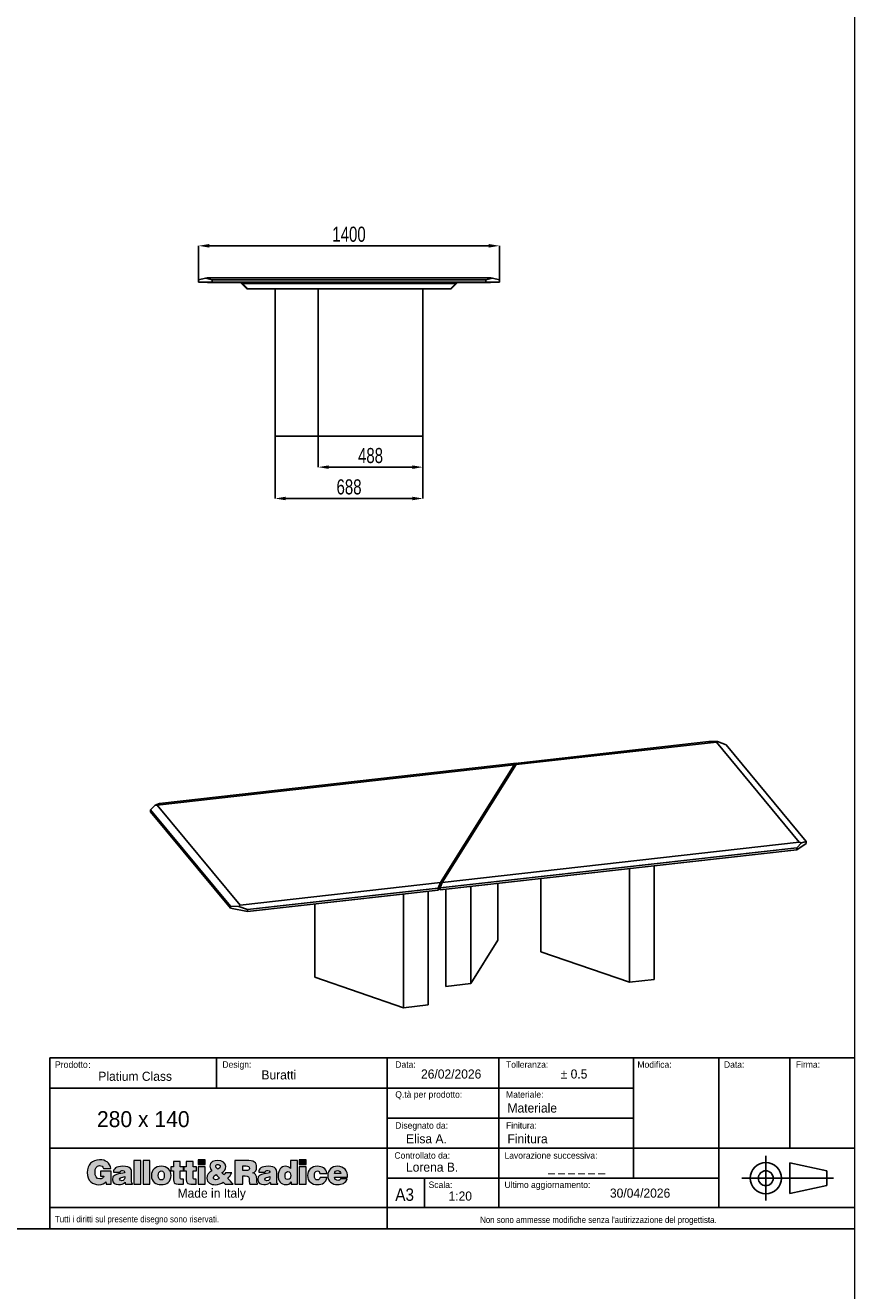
# Model space of a CAD drawing. Header units: millimetres. Extents: x 100 to 18140, y -17694 to 5840.
# Tile 17 of 19: x 12641 to 16500, y -5927 to -44. Entities that reach past the tile are written whole.
import ezdxf

# ---------------------------------------------------------------- set-up
doc = ezdxf.new("R2010")
doc.units = ezdxf.units.MM
doc.header["$LTSCALE"] = 20
doc.header["$PDSIZE"] = -1
doc.linetypes.add('PHANTOM', pattern=[12.7, 6.35, -1.27, 1.27, -1.27, 1.27, -1.27])
doc.layers.add('ANNOTAZIONI', color=8, linetype='Continuous')
doc.styles.add('SLDTEXTSTYLE1', font='GOTHIC.TTF', dxfattribs={"width": 0.913})
doc.styles.add('SLDTEXTSTYLE2', font='arial.ttf', dxfattribs={"width": 0.948})
doc.styles.add('SLDTEXTSTYLE3', font='arial.ttf', dxfattribs={"width": 0.948})
doc.styles.add('SLDTEXTSTYLE4', font='ARIALN.TTF', dxfattribs={"width": 0.87})
doc.dimstyles.new('SLDDIMSTYLE0', dxfattribs={"dimtxt": 70, "dimasz": 50, "dimexe": 0, "dimexo": 0.0625, "dimgap": 17.5, "dimtad": 1, "dimdec": 1, "dimrnd": 1e-09, "dimzin": 12, "dimdsep": 46, "dimtxsty": 'SLDTEXTSTYLE4', "dimsah": 1, "dimcen": 0.09, "dimadec": 0, "dimazin": 3, "dimtfac": 1, "dimtdec": 1, "dimtofl": 0, "dimtmove": 0, "dimatfit": 3, "dimfxl": 1, "dimfrac": 2, "dimtolj": 1, "dimtzin": 12, "dimarcsym": 0})

# ---------------------------------------------------------------- blocks, each defined once
blk = doc.blocks.new('logo_punti di controllo')
at = {"layer": 'ANNOTAZIONI'}
h = blk.add_hatch(color=256, dxfattribs=at)
edge = h.paths.add_edge_path(flags=0)
edge.add_line((564, 61), (564, 214))
edge.add_line((564, 214), (440, 214))
edge.add_line((440, 214), (440, 154))
edge.add_line((440, 154), (480, 154))
edge.add_spline(control_points=[(480, 154), (476, 135), (452, 122), (434, 122), (388, 122), (376, 158), (376, 197), (376, 246), (393, 278), (429, 278), (452, 278), (468, 266), (475, 243)], knot_values=[31.661, 31.661, 31.661, 31.661, 32.661, 32.661, 32.661, 33.661, 33.661, 33.661, 34.661, 34.661, 34.661, 35.661, 35.661, 35.661, 35.661], weights=[1, 1, 1, 1, 1, 1, 1, 1, 1, 1, 1, 1, 1], degree=3, periodic=0)
edge.add_line((475, 243), (561, 243))
edge.add_spline(control_points=[(561, 243), (550, 311), (496, 345), (430, 345), (341, 345), (286, 285), (286, 197), (286, 100), (349, 55), (419, 55), (463, 55), (488, 71), (502, 88)], knot_values=[47.825, 47.825, 47.825, 47.825, 48.825, 48.825, 48.825, 49.825, 49.825, 49.825, 50.825, 50.825, 50.825, 51.825, 51.825, 51.825, 51.825], weights=[1, 1, 1, 1, 1, 1, 1, 1, 1, 1, 1, 1, 1], degree=3, periodic=0)
edge.add_line((502, 88), (506, 61))
edge.add_line((506, 61), (564, 61))
for points in [[(908, 62), (908, 338), (828, 338), (828, 62)], [(1015, 62), (1015, 338), (935, 338), (935, 62)], [(1577, 345), (1577, 289), (1657, 289), (1657, 345)], [(2752, 345), (2752, 289), (2832, 289), (2832, 345)], [(1657, 62), (1657, 263), (1577, 263), (1577, 62)], [(2832, 62), (2832, 263), (2752, 263), (2752, 62)]]:
    blk.add_hatch(color=256, dxfattribs=at).paths.add_polyline_path(points, flags=0)
h = blk.add_hatch(color=256, dxfattribs=at)
edge = h.paths.add_edge_path(flags=0)
edge.add_line((1405, 62), (1405, 119))
edge.add_spline(control_points=[(1405, 119), (1401, 119), (1396, 119), (1392, 119), (1370, 119), (1367, 126), (1367, 144), (1367, 168), (1367, 193), (1367, 217)], knot_values=[0, 0, 0, 0, 1.792, 1.792, 1.792, 2.792, 2.792, 2.792, 13.111, 13.111, 13.111, 13.111], weights=[1, 1, 1, 1, 1, 1, 1, 1, 1, 1], degree=3, periodic=0)
edge.add_line((1367, 217), (1406, 217))
edge.add_line((1406, 217), (1406, 263))
edge.add_line((1406, 263), (1367, 263))
edge.add_line((1367, 263), (1367, 325))
edge.add_line((1367, 325), (1289, 325))
edge.add_line((1289, 325), (1289, 263))
edge.add_line((1289, 263), (1259, 263))
edge.add_line((1259, 263), (1259, 217))
edge.add_line((1259, 217), (1288, 217))
edge.add_spline(control_points=[(1288, 217), (1288, 189), (1288, 161), (1288, 133), (1288, 64), (1300, 56), (1405, 62)], knot_values=[74.044, 74.044, 74.044, 74.044, 85.937, 85.937, 85.937, 86.937, 86.937, 86.937, 86.937], weights=[1, 1, 1, 1, 1, 1, 1], degree=3, periodic=0)
h = blk.add_hatch(color=256, dxfattribs=at)
edge = h.paths.add_edge_path(flags=0)
edge.add_line((1554, 62), (1554, 119))
edge.add_spline(control_points=[(1554, 119), (1550, 119), (1546, 119), (1542, 119), (1520, 119), (1517, 126), (1517, 144), (1517, 168), (1517, 193), (1517, 217)], knot_values=[0, 0, 0, 0, 1.792, 1.792, 1.792, 2.792, 2.792, 2.792, 13.111, 13.111, 13.111, 13.111], weights=[1, 1, 1, 1, 1, 1, 1, 1, 1, 1], degree=3, periodic=0)
edge.add_line((1517, 217), (1555, 217))
edge.add_line((1555, 217), (1555, 263))
edge.add_line((1555, 263), (1517, 263))
edge.add_line((1517, 263), (1517, 325))
edge.add_line((1517, 325), (1438, 325))
edge.add_line((1438, 325), (1438, 263))
edge.add_line((1438, 263), (1409, 263))
edge.add_line((1409, 263), (1409, 217))
edge.add_line((1409, 217), (1437, 217))
edge.add_spline(control_points=[(1437, 217), (1437, 189), (1437, 161), (1437, 133), (1437, 64), (1450, 56), (1554, 62)], knot_values=[74.041, 74.041, 74.041, 74.041, 85.934, 85.934, 85.934, 86.934, 86.934, 86.934, 86.934], weights=[1, 1, 1, 1, 1, 1, 1], degree=3, periodic=0)
h = blk.add_hatch(color=256, dxfattribs=at)
edge = h.paths.add_edge_path(flags=0)
edge.add_line((1866, 85), (1888, 62))
edge.add_line((1888, 62), (1984, 62))
edge.add_line((1984, 62), (1921, 127))
edge.add_spline(control_points=[(1921, 127), (1940, 147), (1954, 170), (1967, 194)], knot_values=[26.367462, 26.367462, 26.367462, 26.367462, 27.367462, 27.367462, 27.367462, 27.367462], weights=[1, 1, 1, 1], degree=3, periodic=0)
edge.add_line((1967, 194), (1894, 194))
edge.add_spline(control_points=[(1894, 194), (1890, 185), (1884, 177), (1876, 171)], knot_values=[37.686462, 37.686462, 37.686462, 37.686462, 38.686462, 38.686462, 38.686462, 38.686462], weights=[1, 1, 1, 1], degree=3, periodic=0)
edge.add_line((1876, 171), (1853, 195))
edge.add_spline(control_points=[(1853, 195), (1881, 211), (1897, 232), (1897, 265), (1897, 310), (1856, 338), (1805, 338), (1762, 338), (1712, 321), (1712, 269), (1712, 248), (1721, 232), (1735, 217)], knot_values=[43.525807, 43.525807, 43.525807, 43.525807, 44.525807, 44.525807, 44.525807, 45.525807, 45.525807, 45.525807, 46.525807, 46.525807, 46.525807, 47.525807, 47.525807, 47.525807, 47.525807], weights=[1, 1, 1, 1, 1, 1, 1, 1, 1, 1, 1, 1, 1], degree=3, periodic=0)
edge.add_spline(control_points=[(1735, 217), (1700, 200), (1677, 172), (1677, 131), (1677, 78), (1724, 55), (1775, 55), (1811, 55), (1848, 70), (1866, 85)], knot_values=[47.525807, 47.525807, 47.525807, 47.525807, 48.525807, 48.525807, 48.525807, 49.525807, 49.525807, 49.525807, 50.525807, 50.525807, 50.525807, 50.525807], weights=[1, 1, 1, 1, 1, 1, 1, 1, 1, 1], degree=3, periodic=0)
edge = h.paths.add_edge_path(flags=0)
edge.add_line((1784, 172), (1820, 134))
edge.add_spline(control_points=[(1820, 134), (1825, 129), (1823, 130), (1812, 123)], knot_values=[0, 0, 0, 0, 1, 1, 1, 1], weights=[1, 1, 1, 1], degree=3, periodic=0)
edge.add_spline(control_points=[(1812, 123), (1804, 119), (1790, 113), (1781, 113), (1765, 113), (1754, 122), (1754, 139), (1754, 154), (1769, 164), (1784, 172)], knot_values=[1, 1, 1, 1, 2, 2, 2, 3, 3, 3, 4, 4, 4, 4], weights=[1, 1, 1, 1, 1, 1, 1, 1, 1, 1], degree=3, periodic=0)
edge = h.paths.add_edge_path(flags=0)
edge.add_spline(control_points=[(1804, 237), (1791, 246), (1781, 256), (1781, 269), (1781, 285), (1794, 290), (1807, 290)], knot_values=[2, 2, 2, 2, 3, 3, 3, 4, 4, 4, 4], weights=[1, 1, 1, 1, 1, 1, 1], degree=3, periodic=0)
edge.add_spline(control_points=[(1807, 290), (1816, 290), (1827, 286), (1831, 278)], knot_values=[0, 0, 0, 0, 1, 1, 1, 1], weights=[1, 1, 1, 1], degree=3, periodic=0)
edge.add_spline(control_points=[(1831, 278), (1838, 255), (1822, 246), (1804, 237)], knot_values=[1, 1, 1, 1, 2, 2, 2, 2], weights=[1, 1, 1, 1], degree=3, periodic=0)
h = blk.add_hatch(color=256, dxfattribs=at)
edge = h.paths.add_edge_path(flags=0)
edge.add_line((2094, 158), (2122, 158))
edge.add_spline(control_points=[(2122, 158), (2164, 158), (2170, 146), (2170, 110), (2170, 86), (2172, 68), (2175, 62)], knot_values=[0, 0, 0, 0, 1, 1, 1, 2, 2, 2, 2], weights=[1, 1, 1, 1, 1, 1, 1], degree=3, periodic=0)
edge.add_line((2175, 62), (2266, 62))
edge.add_line((2266, 62), (2266, 70))
edge.add_spline(control_points=[(2266, 70), (2256, 70), (2257, 83), (2257, 119), (2257, 174), (2239, 181), (2210, 192)], knot_values=[16.174, 16.174, 16.174, 16.174, 17.174, 17.174, 17.174, 18.174, 18.174, 18.174, 18.174], weights=[1, 1, 1, 1, 1, 1, 1], degree=3, periodic=0)
edge.add_spline(control_points=[(2210, 192), (2242, 201), (2256, 228), (2256, 259), (2256, 313), (2226, 338), (2134, 338), (2091, 338), (2047, 338), (2004, 338)], knot_values=[18.174, 18.174, 18.174, 18.174, 19.174, 19.174, 19.174, 20.174, 20.174, 20.174, 38.639, 38.639, 38.639, 38.639], weights=[1, 1, 1, 1, 1, 1, 1, 1, 1, 1], degree=3, periodic=0)
edge.add_line((2004, 338), (2004, 62))
edge.add_line((2004, 62), (2094, 62))
edge.add_line((2094, 62), (2094, 158))
edge = h.paths.add_edge_path(flags=0)
edge.add_line((2094, 219), (2094, 274))
edge.add_spline(control_points=[(2094, 274), (2108, 274), (2122, 274), (2136, 274), (2157, 274), (2173, 264), (2173, 245), (2173, 226), (2158, 219), (2130, 219), (2118, 219), (2106, 219), (2094, 219)], knot_values=[0, 0, 0, 0, 5.974, 5.974, 5.974, 6.974, 6.974, 6.974, 7.974, 7.974, 7.974, 13.024, 13.024, 13.024, 13.024], weights=[1, 1, 1, 1, 1, 1, 1, 1, 1, 1, 1, 1, 1], degree=3, periodic=0)
h = blk.add_hatch(color=256, dxfattribs=at)
edge = h.paths.add_edge_path(flags=0)
edge.add_line((2659, 62), (2730, 62))
edge.add_line((2730, 62), (2730, 338))
edge.add_line((2730, 338), (2651, 338))
edge.add_line((2651, 338), (2651, 243))
edge.add_spline(control_points=[(2651, 243), (2634, 262), (2616, 269), (2591, 269), (2543, 269), (2506, 225), (2506, 159), (2506, 102), (2537, 56), (2597, 56), (2623, 56), (2640, 64), (2659, 89)], knot_values=[63.921, 63.921, 63.921, 63.921, 64.921, 64.921, 64.921, 65.921, 65.921, 65.921, 66.921, 66.921, 66.921, 67.921, 67.921, 67.921, 67.921], weights=[1, 1, 1, 1, 1, 1, 1, 1, 1, 1, 1, 1, 1], degree=3, periodic=0)
edge.add_line((2659, 89), (2659, 62))
edge = h.paths.add_edge_path(flags=0)
edge.add_spline(control_points=[(2619, 207), (2646, 207), (2653, 183), (2653, 161), (2653, 137), (2645, 114), (2617, 114)], knot_values=[2, 2, 2, 2, 3, 3, 3, 4, 4, 4, 4], weights=[1, 1, 1, 1, 1, 1, 1], degree=3, periodic=0)
edge.add_spline(control_points=[(2617, 114), (2591, 114), (2586, 138), (2586, 159), (2586, 182), (2593, 207), (2619, 207)], knot_values=[0, 0, 0, 0, 1, 1, 1, 2, 2, 2, 2], weights=[1, 1, 1, 1, 1, 1, 1], degree=3, periodic=0)
h = blk.add_hatch(color=256, dxfattribs=at)
edge = h.paths.add_edge_path(flags=0)
edge.add_line((730, 62), (812, 62))
edge.add_line((812, 62), (812, 66))
edge.add_spline(control_points=[(812, 66), (802, 74), (802, 80), (802, 92), (802, 123), (802, 154), (802, 185), (802, 233), (796, 269), (701, 269), (621, 269), (591, 244), (591, 201)], knot_values=[0.543, 0.543, 0.543, 0.543, 1.543, 1.543, 1.543, 14.848, 14.848, 14.848, 15.848, 15.848, 15.848, 16.848, 16.848, 16.848, 16.848], weights=[1, 1, 1, 1, 1, 1, 1, 1, 1, 1, 1, 1, 1], degree=3, periodic=0)
edge.add_line((591, 201), (668, 201))
edge.add_spline(control_points=[(668, 201), (670, 218), (685, 221), (696, 221), (704, 221), (722, 219), (722, 204), (722, 167), (579, 208), (579, 117), (579, 75), (613, 56), (651, 56), (680, 56), (703, 62), (726, 84)], knot_values=[27.71, 27.71, 27.71, 27.71, 28.71, 28.71, 28.71, 29.71, 29.71, 29.71, 30.71, 30.71, 30.71, 31.71, 31.71, 31.71, 32.71, 32.71, 32.71, 32.71], weights=[1, 1, 1, 1, 1, 1, 1, 1, 1, 1, 1, 1, 1, 1, 1, 1], degree=3, periodic=0)
edge.add_line((726, 84), (730, 62))
edge = h.paths.add_edge_path(flags=0)
edge.add_spline(control_points=[(722, 151), (724, 123), (715, 102), (687, 102)], knot_values=[2, 2, 2, 2, 3, 3, 3, 3], weights=[1, 1, 1, 1], degree=3, periodic=0)
edge.add_spline(control_points=[(687, 102), (671, 102), (661, 108), (661, 118), (661, 144), (696, 138), (722, 151)], knot_values=[0, 0, 0, 0, 1, 1, 1, 2, 2, 2, 2], weights=[1, 1, 1, 1, 1, 1, 1], degree=3, periodic=0)
h = blk.add_hatch(color=256, dxfattribs=at)
edge = h.paths.add_edge_path(flags=0)
edge.add_spline(control_points=[(1260, 164), (1260, 227), (1217, 269), (1146, 269), (1078, 269), (1032, 230), (1032, 160)], knot_values=[2, 2, 2, 2, 3, 3, 3, 4, 4, 4, 4], weights=[1, 1, 1, 1, 1, 1, 1], degree=3, periodic=0)
edge.add_spline(control_points=[(1032, 160), (1032, 92), (1082, 56), (1146, 56), (1211, 56), (1260, 91), (1260, 164)], knot_values=[0, 0, 0, 0, 1, 1, 1, 2, 2, 2, 2], weights=[1, 1, 1, 1, 1, 1, 1], degree=3, periodic=0)
edge = h.paths.add_edge_path(flags=0)
edge.add_spline(control_points=[(1146, 110), (1126, 110), (1112, 126), (1112, 164), (1112, 187), (1120, 215), (1147, 215)], knot_values=[2, 2, 2, 2, 3, 3, 3, 4, 4, 4, 4], weights=[1, 1, 1, 1, 1, 1, 1], degree=3, periodic=0)
edge.add_spline(control_points=[(1147, 215), (1168, 216), (1181, 194), (1181, 164), (1181, 126), (1168, 110), (1146, 110)], knot_values=[0, 0, 0, 0, 1, 1, 1, 2, 2, 2, 2], weights=[1, 1, 1, 1, 1, 1, 1], degree=3, periodic=0)
h = blk.add_hatch(color=256, dxfattribs=at)
edge = h.paths.add_edge_path(flags=0)
edge.add_line((2419, 62), (2501, 62))
edge.add_line((2501, 62), (2501, 66))
edge.add_spline(control_points=[(2501, 66), (2491, 74), (2490, 80), (2490, 92), (2490, 123), (2490, 154), (2490, 185), (2490, 233), (2485, 269), (2390, 269), (2310, 269), (2280, 244), (2280, 201)], knot_values=[0.543, 0.543, 0.543, 0.543, 1.543, 1.543, 1.543, 14.848, 14.848, 14.848, 15.848, 15.848, 15.848, 16.848, 16.848, 16.848, 16.848], weights=[1, 1, 1, 1, 1, 1, 1, 1, 1, 1, 1, 1, 1], degree=3, periodic=0)
edge.add_line((2280, 201), (2357, 201))
edge.add_spline(control_points=[(2357, 201), (2358, 218), (2373, 221), (2385, 221), (2393, 221), (2411, 219), (2411, 204), (2411, 167), (2268, 208), (2268, 117), (2268, 75), (2301, 56), (2339, 56), (2369, 56), (2392, 62), (2415, 84)], knot_values=[27.709, 27.709, 27.709, 27.709, 28.709, 28.709, 28.709, 29.709, 29.709, 29.709, 30.709, 30.709, 30.709, 31.709, 31.709, 31.709, 32.709, 32.709, 32.709, 32.709], weights=[1, 1, 1, 1, 1, 1, 1, 1, 1, 1, 1, 1, 1, 1, 1, 1], degree=3, periodic=0)
edge.add_line((2415, 84), (2419, 62))
edge = h.paths.add_edge_path(flags=0)
edge.add_spline(control_points=[(2411, 151), (2412, 123), (2403, 102), (2375, 102)], knot_values=[2, 2, 2, 2, 3, 3, 3, 3], weights=[1, 1, 1, 1], degree=3, periodic=0)
edge.add_spline(control_points=[(2375, 102), (2360, 102), (2350, 108), (2350, 118), (2350, 144), (2385, 138), (2411, 151)], knot_values=[0, 0, 0, 0, 1, 1, 1, 2, 2, 2, 2], weights=[1, 1, 1, 1, 1, 1, 1], degree=3, periodic=0)
h = blk.add_hatch(color=256, dxfattribs=at)
edge = h.paths.add_edge_path(flags=0)
edge.add_line((2991, 186), (3072, 186))
edge.add_spline(control_points=[(3072, 186), (3067, 246), (3016, 269), (2962, 269), (2896, 269), (2848, 229), (2848, 161), (2848, 93), (2898, 56), (2962, 56), (3018, 56), (3067, 79), (3074, 140)], knot_values=[0, 0, 0, 0, 1, 1, 1, 2, 2, 2, 3, 3, 3, 4, 4, 4, 4], weights=[1, 1, 1, 1, 1, 1, 1, 1, 1, 1, 1, 1, 1], degree=3, periodic=0)
edge.add_line((3074, 140), (2993, 140))
edge.add_spline(control_points=[(2993, 140), (2991, 124), (2983, 110), (2962, 110), (2939, 110), (2927, 130), (2927, 160), (2927, 184), (2932, 215), (2962, 215), (2971, 215), (2978, 212), (2983, 207)], knot_values=[15.404, 15.404, 15.404, 15.404, 16.404, 16.404, 16.404, 17.404, 17.404, 17.404, 18.404, 18.404, 18.404, 19.404, 19.404, 19.404, 19.404], weights=[1, 1, 1, 1, 1, 1, 1, 1, 1, 1, 1, 1, 1], degree=3, periodic=0)
edge.add_spline(control_points=[(2983, 207), (2988, 202), (2991, 195), (2991, 186)], knot_values=[19.404, 19.404, 19.404, 19.404, 20.404, 20.404, 20.404, 20.404], weights=[1, 1, 1, 1], degree=3, periodic=0)
h = blk.add_hatch(color=256, dxfattribs=at)
edge = h.paths.add_edge_path(flags=0)
edge.add_line((3162, 144), (3314, 144))
edge.add_spline(control_points=[(3314, 144), (3316, 217), (3271, 269), (3196, 269), (3132, 269), (3083, 226), (3083, 161), (3083, 93), (3132, 56), (3197, 56), (3244, 56), (3294, 73), (3308, 123)], knot_values=[0, 0, 0, 0, 1, 1, 1, 2, 2, 2, 3, 3, 3, 4, 4, 4, 4], weights=[1, 1, 1, 1, 1, 1, 1, 1, 1, 1, 1, 1, 1], degree=3, periodic=0)
edge.add_line((3308, 123), (3232, 123))
edge.add_spline(control_points=[(3232, 123), (3226, 111), (3214, 105), (3202, 105), (3181, 105), (3162, 121), (3162, 144)], knot_values=[14.806, 14.806, 14.806, 14.806, 15.806, 15.806, 15.806, 16.806, 16.806, 16.806, 16.806], weights=[1, 1, 1, 1, 1, 1, 1], degree=3, periodic=0)
edge = h.paths.add_edge_path(flags=0)
edge.add_line((3235, 185), (3162, 185))
edge.add_spline(control_points=[(3162, 185), (3162, 207), (3176, 220), (3199, 220), (3218, 220), (3235, 203), (3235, 185)], knot_values=[0, 0, 0, 0, 1, 1, 1, 2, 2, 2, 2], weights=[1, 1, 1, 1, 1, 1, 1], degree=3, periodic=0)
at = {"color": 7, "linetype": 'Continuous', "lineweight": 18}
for points, knots in [([(561, 243), (550, 311), (496, 345), (430, 345), (341, 345), (286, 285), (286, 197), (286, 100), (349, 55), (419, 55), (463, 55), (488, 71), (502, 88)], [47.825, 47.825, 47.825, 47.825, 48.825, 48.825, 48.825, 49.825, 49.825, 49.825, 50.825, 50.825, 50.825, 51.825, 51.825, 51.825, 51.825]), ([(1853, 195), (1881, 211), (1897, 232), (1897, 265), (1897, 310), (1856, 338), (1805, 338), (1762, 338), (1712, 321), (1712, 269), (1712, 248), (1721, 232), (1735, 217)], [43.525807, 43.525807, 43.525807, 43.525807, 44.525807, 44.525807, 44.525807, 45.525807, 45.525807, 45.525807, 46.525807, 46.525807, 46.525807, 47.525807, 47.525807, 47.525807, 47.525807]), ([(2210, 192), (2242, 201), (2256, 228), (2256, 259), (2256, 313), (2226, 338), (2134, 338), (2091, 338), (2047, 338), (2004, 338)], [18.174, 18.174, 18.174, 18.174, 19.174, 19.174, 19.174, 20.174, 20.174, 20.174, 38.639, 38.639, 38.639, 38.639]), ([(480, 154), (476, 135), (452, 122), (434, 122), (388, 122), (376, 158), (376, 197), (376, 246), (393, 278), (429, 278), (452, 278), (468, 266), (475, 243)], [31.661, 31.661, 31.661, 31.661, 32.661, 32.661, 32.661, 33.661, 33.661, 33.661, 34.661, 34.661, 34.661, 35.661, 35.661, 35.661, 35.661]), ([(668, 201), (670, 218), (685, 221), (696, 221), (704, 221), (722, 219), (722, 204), (722, 167), (579, 208), (579, 117), (579, 75), (613, 56), (651, 56), (680, 56), (703, 62), (726, 84)], [27.71, 27.71, 27.71, 27.71, 28.71, 28.71, 28.71, 29.71, 29.71, 29.71, 30.71, 30.71, 30.71, 31.71, 31.71, 31.71, 32.71, 32.71, 32.71, 32.71]), ([(812, 66), (802, 74), (802, 80), (802, 92), (802, 123), (802, 154), (802, 185), (802, 233), (796, 269), (701, 269), (621, 269), (591, 244), (591, 201)], [0.543, 0.543, 0.543, 0.543, 1.543, 1.543, 1.543, 14.848, 14.848, 14.848, 15.848, 15.848, 15.848, 16.848, 16.848, 16.848, 16.848]), ([(687, 102), (671, 102), (661, 108), (661, 118), (661, 144), (696, 138), (722, 151)], [0, 0, 0, 0, 1, 1, 1, 2, 2, 2, 2]), ([(1260, 164), (1260, 227), (1217, 269), (1146, 269), (1078, 269), (1032, 230), (1032, 160)], [2, 2, 2, 2, 3, 3, 3, 4, 4, 4, 4]), ([(1032, 160), (1032, 92), (1082, 56), (1146, 56), (1211, 56), (1260, 91), (1260, 164)], [0, 0, 0, 0, 1, 1, 1, 2, 2, 2, 2]), ([(1146, 110), (1126, 110), (1112, 126), (1112, 164), (1112, 187), (1120, 215), (1147, 215)], [2, 2, 2, 2, 3, 3, 3, 4, 4, 4, 4]), ([(1147, 215), (1168, 216), (1181, 194), (1181, 164), (1181, 126), (1168, 110), (1146, 110)], [0, 0, 0, 0, 1, 1, 1, 2, 2, 2, 2]), ([(1288, 217), (1288, 189), (1288, 161), (1288, 133), (1288, 64), (1300, 56), (1405, 62)], [74.044, 74.044, 74.044, 74.044, 85.937, 85.937, 85.937, 86.937, 86.937, 86.937, 86.937]), ([(1405, 119), (1401, 119), (1396, 119), (1392, 119), (1370, 119), (1367, 126), (1367, 144), (1367, 168), (1367, 193), (1367, 217)], [0, 0, 0, 0, 1.792, 1.792, 1.792, 2.792, 2.792, 2.792, 13.111, 13.111, 13.111, 13.111]), ([(1437, 217), (1437, 189), (1437, 161), (1437, 133), (1437, 64), (1450, 56), (1554, 62)], [74.041, 74.041, 74.041, 74.041, 85.934, 85.934, 85.934, 86.934, 86.934, 86.934, 86.934]), ([(1554, 119), (1550, 119), (1546, 119), (1542, 119), (1520, 119), (1517, 126), (1517, 144), (1517, 168), (1517, 193), (1517, 217)], [0, 0, 0, 0, 1.792, 1.792, 1.792, 2.792, 2.792, 2.792, 13.111, 13.111, 13.111, 13.111]), ([(1735, 217), (1700, 200), (1677, 172), (1677, 131), (1677, 78), (1724, 55), (1775, 55), (1811, 55), (1848, 70), (1866, 85)], [47.525807, 47.525807, 47.525807, 47.525807, 48.525807, 48.525807, 48.525807, 49.525807, 49.525807, 49.525807, 50.525807, 50.525807, 50.525807, 50.525807]), ([(1812, 123), (1804, 119), (1790, 113), (1781, 113), (1765, 113), (1754, 122), (1754, 139), (1754, 154), (1769, 164), (1784, 172)], [1, 1, 1, 1, 2, 2, 2, 3, 3, 3, 4, 4, 4, 4]), ([(1804, 237), (1791, 246), (1781, 256), (1781, 269), (1781, 285), (1794, 290), (1807, 290)], [2, 2, 2, 2, 3, 3, 3, 4, 4, 4, 4]), ([(2094, 274), (2108, 274), (2122, 274), (2136, 274), (2157, 274), (2173, 264), (2173, 245), (2173, 226), (2158, 219), (2130, 219), (2118, 219), (2106, 219), (2094, 219)], [0, 0, 0, 0, 5.974, 5.974, 5.974, 6.974, 6.974, 6.974, 7.974, 7.974, 7.974, 13.024, 13.024, 13.024, 13.024]), ([(2122, 158), (2164, 158), (2170, 146), (2170, 110), (2170, 86), (2172, 68), (2175, 62)], [0, 0, 0, 0, 1, 1, 1, 2, 2, 2, 2]), ([(2266, 70), (2256, 70), (2257, 83), (2257, 119), (2257, 174), (2239, 181), (2210, 192)], [16.174, 16.174, 16.174, 16.174, 17.174, 17.174, 17.174, 18.174, 18.174, 18.174, 18.174]), ([(2357, 201), (2358, 218), (2373, 221), (2385, 221), (2393, 221), (2411, 219), (2411, 204), (2411, 167), (2268, 208), (2268, 117), (2268, 75), (2301, 56), (2339, 56), (2369, 56), (2392, 62), (2415, 84)], [27.709, 27.709, 27.709, 27.709, 28.709, 28.709, 28.709, 29.709, 29.709, 29.709, 30.709, 30.709, 30.709, 31.709, 31.709, 31.709, 32.709, 32.709, 32.709, 32.709]), ([(2501, 66), (2491, 74), (2490, 80), (2490, 92), (2490, 123), (2490, 154), (2490, 185), (2490, 233), (2485, 269), (2390, 269), (2310, 269), (2280, 244), (2280, 201)], [0.543, 0.543, 0.543, 0.543, 1.543, 1.543, 1.543, 14.848, 14.848, 14.848, 15.848, 15.848, 15.848, 16.848, 16.848, 16.848, 16.848]), ([(2375, 102), (2360, 102), (2350, 108), (2350, 118), (2350, 144), (2385, 138), (2411, 151)], [0, 0, 0, 0, 1, 1, 1, 2, 2, 2, 2]), ([(2651, 243), (2634, 262), (2616, 269), (2591, 269), (2543, 269), (2506, 225), (2506, 159), (2506, 102), (2537, 56), (2597, 56), (2623, 56), (2640, 64), (2659, 89)], [63.921, 63.921, 63.921, 63.921, 64.921, 64.921, 64.921, 65.921, 65.921, 65.921, 66.921, 66.921, 66.921, 67.921, 67.921, 67.921, 67.921]), ([(2617, 114), (2591, 114), (2586, 138), (2586, 159), (2586, 182), (2593, 207), (2619, 207)], [0, 0, 0, 0, 1, 1, 1, 2, 2, 2, 2]), ([(2619, 207), (2646, 207), (2653, 183), (2653, 161), (2653, 137), (2645, 114), (2617, 114)], [2, 2, 2, 2, 3, 3, 3, 4, 4, 4, 4]), ([(3072, 186), (3067, 246), (3016, 269), (2962, 269), (2896, 269), (2848, 229), (2848, 161), (2848, 93), (2898, 56), (2962, 56), (3018, 56), (3067, 79), (3074, 140)], [0, 0, 0, 0, 1, 1, 1, 2, 2, 2, 3, 3, 3, 4, 4, 4, 4]), ([(2993, 140), (2991, 124), (2983, 110), (2962, 110), (2939, 110), (2927, 130), (2927, 160), (2927, 184), (2932, 215), (2962, 215), (2971, 215), (2978, 212), (2983, 207)], [15.404, 15.404, 15.404, 15.404, 16.404, 16.404, 16.404, 17.404, 17.404, 17.404, 18.404, 18.404, 18.404, 19.404, 19.404, 19.404, 19.404]), ([(3314, 144), (3316, 217), (3271, 269), (3196, 269), (3132, 269), (3083, 226), (3083, 161), (3083, 93), (3132, 56), (3197, 56), (3244, 56), (3294, 73), (3308, 123)], [0, 0, 0, 0, 1, 1, 1, 2, 2, 2, 3, 3, 3, 4, 4, 4, 4]), ([(3162, 185), (3162, 207), (3176, 220), (3199, 220), (3218, 220), (3235, 203), (3235, 185)], [0, 0, 0, 0, 1, 1, 1, 2, 2, 2, 2]), ([(3232, 123), (3226, 111), (3214, 105), (3202, 105), (3181, 105), (3162, 121), (3162, 144)], [14.806, 14.806, 14.806, 14.806, 15.806, 15.806, 15.806, 16.806, 16.806, 16.806, 16.806])]:
    blk.add_open_spline(points, degree=3, knots=knots, dxfattribs=at)
for points, degree in [([(828, 338), (828, 200), (828, 62)], 2), ([(908, 338), (868, 338), (828, 338)], 2), ([(908, 62), (908, 200), (908, 338)], 2), ([(935, 338), (935, 200), (935, 62)], 2), ([(1015, 338), (975, 338), (935, 338)], 2), ([(1015, 62), (1015, 200), (1015, 338)], 2), ([(1289, 325), (1289, 304), (1289, 284), (1289, 263)], 3), ([(1367, 325), (1341, 325), (1315, 325), (1289, 325)], 3), ([(1367, 263), (1367, 284), (1367, 304), (1367, 325)], 3), ([(1438, 325), (1438, 304), (1438, 284), (1438, 263)], 3), ([(1517, 325), (1491, 325), (1465, 325), (1438, 325)], 3), ([(1517, 263), (1517, 284), (1517, 304), (1517, 325)], 3), ([(1577, 345), (1577, 317), (1577, 289)], 2), ([(1657, 345), (1617, 345), (1577, 345)], 2), ([(1657, 289), (1657, 317), (1657, 345)], 2), ([(2004, 338), (2004, 246), (2004, 154), (2004, 62)], 3), ([(2651, 338), (2651, 306), (2651, 274), (2651, 243)], 3), ([(2730, 338), (2704, 338), (2677, 338), (2651, 338)], 3), ([(2730, 62), (2730, 154), (2730, 246), (2730, 338)], 3), ([(2752, 345), (2752, 317), (2752, 289)], 2), ([(2832, 345), (2792, 345), (2752, 345)], 2), ([(2832, 289), (2832, 317), (2832, 345)], 2), ([(440, 214), (440, 194), (440, 174), (440, 154)], 3), ([(564, 214), (523, 214), (482, 214), (440, 214)], 3), ([(440, 154), (454, 154), (467, 154), (480, 154)], 3), ([(475, 243), (503, 243), (532, 243), (561, 243)], 3), ([(564, 61), (564, 112), (564, 163), (564, 214)], 3), ([(591, 201), (617, 201), (642, 201), (668, 201)], 3), ([(722, 151), (724, 123), (715, 102), (687, 102)], 3), ([(1259, 263), (1259, 248), (1259, 232), (1259, 217)], 3), ([(1289, 263), (1279, 263), (1269, 263), (1259, 263)], 3), ([(1259, 217), (1269, 217), (1278, 217), (1288, 217)], 3), ([(1406, 263), (1393, 263), (1380, 263), (1367, 263)], 3), ([(1367, 217), (1380, 217), (1393, 217), (1406, 217)], 3), ([(1406, 217), (1406, 232), (1406, 248), (1406, 263)], 3), ([(1409, 263), (1409, 248), (1409, 232), (1409, 217)], 3), ([(1438, 263), (1429, 263), (1419, 263), (1409, 263)], 3), ([(1409, 217), (1418, 217), (1428, 217), (1437, 217)], 3), ([(1555, 263), (1542, 263), (1530, 263), (1517, 263)], 3), ([(1517, 217), (1530, 217), (1542, 217), (1555, 217)], 3), ([(1555, 217), (1555, 232), (1555, 248), (1555, 263)], 3), ([(1577, 289), (1617, 289), (1657, 289)], 2), ([(1577, 263), (1577, 162), (1577, 62)], 2), ([(1657, 263), (1617, 263), (1577, 263)], 2), ([(1657, 62), (1657, 162), (1657, 263)], 2), ([(1784, 172), (1796, 159), (1808, 147), (1820, 134)], 3), ([(1831, 278), (1838, 255), (1822, 246), (1804, 237)], 3), ([(1807, 290), (1816, 290), (1827, 286), (1831, 278)], 3), ([(1876, 171), (1868, 179), (1860, 187), (1853, 195)], 3), ([(1894, 194), (1890, 185), (1884, 177), (1876, 171)], 3), ([(1967, 194), (1943, 194), (1919, 194), (1894, 194)], 3), ([(1921, 127), (1940, 147), (1954, 170), (1967, 194)], 3), ([(2094, 219), (2094, 237), (2094, 255), (2094, 274)], 3), ([(2094, 158), (2103, 158), (2113, 158), (2122, 158)], 3), ([(2094, 62), (2094, 94), (2094, 126), (2094, 158)], 3), ([(2280, 201), (2305, 201), (2331, 201), (2357, 201)], 3), ([(2411, 151), (2412, 123), (2403, 102), (2375, 102)], 3), ([(2752, 289), (2792, 289), (2832, 289)], 2), ([(2752, 263), (2752, 162), (2752, 62)], 2), ([(2832, 263), (2792, 263), (2752, 263)], 2), ([(2832, 62), (2832, 162), (2832, 263)], 2), ([(2983, 207), (2988, 202), (2991, 195), (2991, 186)], 3), ([(2991, 186), (3018, 186), (3045, 186), (3072, 186)], 3), ([(3235, 185), (3211, 185), (3186, 185), (3162, 185)], 3), ([(502, 88), (504, 79), (505, 70), (506, 61)], 3), ([(506, 61), (525, 61), (545, 61), (564, 61)], 3), ([(726, 84), (727, 76), (729, 69), (730, 62)], 3), ([(730, 62), (757, 62), (785, 62), (812, 62)], 3), ([(812, 62), (812, 63), (812, 65), (812, 66)], 3), ([(828, 62), (868, 62), (908, 62)], 2), ([(935, 62), (975, 62), (1015, 62)], 2), ([(1405, 62), (1405, 81), (1405, 100), (1405, 119)], 3), ([(1554, 62), (1554, 81), (1554, 100), (1554, 119)], 3), ([(1577, 62), (1617, 62), (1657, 62)], 2), ([(1820, 134), (1825, 129), (1823, 130), (1812, 123)], 3), ([(1866, 85), (1873, 78), (1881, 70), (1888, 62)], 3), ([(1888, 62), (1920, 62), (1952, 62), (1984, 62)], 3), ([(1984, 62), (1963, 84), (1942, 105), (1921, 127)], 3), ([(2004, 62), (2034, 62), (2064, 62), (2094, 62)], 3), ([(2175, 62), (2205, 62), (2236, 62), (2266, 62)], 3), ([(2266, 62), (2266, 65), (2266, 68), (2266, 70)], 3), ([(2415, 84), (2416, 76), (2417, 69), (2419, 62)], 3), ([(2419, 62), (2446, 62), (2474, 62), (2501, 62)], 3), ([(2501, 62), (2501, 63), (2501, 65), (2501, 66)], 3), ([(2659, 89), (2659, 80), (2659, 71), (2659, 62)], 3), ([(2659, 62), (2683, 62), (2707, 62), (2730, 62)], 3), ([(2752, 62), (2792, 62), (2832, 62)], 2), ([(3074, 140), (3047, 140), (3020, 140), (2993, 140)], 3), ([(3162, 144), (3213, 144), (3264, 144), (3314, 144)], 3), ([(3308, 123), (3282, 123), (3257, 123), (3232, 123)], 3)]:
    blk.add_open_spline(points, degree=degree, dxfattribs=at)
blk = doc.blocks.new('SW_NOTE_0')
at = {"layer": 'ANNOTAZIONI', "color": 0, "attachment_point": 1}
for s, insert, char_height, style in [('Prodotto', (0, 39.3), 30.48, 'SLDTEXTSTYLE2'), (':', (155.5, 38.8), 30, 'SLDTEXTSTYLE1')]:
    blk.add_mtext(s, dxfattribs=dict(at, insert=insert, char_height=char_height, style=style))
blk = doc.blocks.new('*D25')
at = {"layer": 'ANNOTAZIONI', "color": 0, "lineweight": -2, "transparency": 16777216}
for p, q in [((13447.5, -1227.3), (13447.5, -1068.7)), ((13497.5, -1068.7), (14797.5, -1068.7)), ((14847.5, -1227.3), (14847.5, -1068.7))]:
    blk.add_line(p, q, dxfattribs=at)
at = {"layer": 'ANNOTAZIONI', "color": 0, "transparency": 16777216}
for points in [[(13497.5, -1060.4), (13497.5, -1077.1), (13447.5, -1068.7)], [(14797.5, -1060.4), (14797.5, -1077.1), (14847.5, -1068.7)]]:
    blk.add_solid(points, dxfattribs=at)
at = {"layer": 'Defpoints', "color": 0, "transparency": 16777216}
for p in [(14847.5, -1068.7), (13447.5, -1227.4), (14847.5, -1227.4)]:
    blk.add_point(p, dxfattribs=at)
at = {"layer": 'ANNOTAZIONI', "color": 0, "transparency": 16777216, "insert": (14147.5, -979.8), "char_height": 70, "attachment_point": 2, "style": 'SLDTEXTSTYLE4'}
blk.add_mtext('\\A1;1400', dxfattribs=at)
blk = doc.blocks.new('*D26')
at = {"layer": 'ANNOTAZIONI', "color": 0, "lineweight": -2, "transparency": 16777216}
for p, q in [((13803.5, -1953.9), (13803.5, -2243.6)), ((14491.5, -1953.9), (14491.5, -2243.6)), ((13853.5, -2243.6), (14441.5, -2243.6))]:
    blk.add_line(p, q, dxfattribs=at)
at = {"layer": 'ANNOTAZIONI', "color": 0, "transparency": 16777216}
for points in [[(13853.5, -2235.3), (13853.5, -2251.9), (13803.5, -2243.6)], [(14441.5, -2235.3), (14441.5, -2251.9), (14491.5, -2243.6)]]:
    blk.add_solid(points, dxfattribs=at)
at = {"layer": 'Defpoints', "color": 0, "transparency": 16777216}
for p in [(13803.5, -1953.9), (14491.5, -1953.9), (14491.5, -2243.6)]:
    blk.add_point(p, dxfattribs=at)
at = {"layer": 'ANNOTAZIONI', "color": 0, "transparency": 16777216, "insert": (14147.5, -2154.6), "char_height": 70, "attachment_point": 2, "style": 'SLDTEXTSTYLE4'}
blk.add_mtext('\\A1;688', dxfattribs=at)
blk = doc.blocks.new('*D27')
at = {"layer": 'ANNOTAZIONI', "color": 0, "lineweight": -2, "transparency": 16777216}
for p, q in [((14003.5, -1953.9), (14003.5, -2097.8)), ((14491.5, -1953.9), (14491.5, -2097.8)), ((14053.5, -2097.8), (14441.5, -2097.8))]:
    blk.add_line(p, q, dxfattribs=at)
at = {"layer": 'ANNOTAZIONI', "color": 0, "transparency": 16777216}
for points in [[(14053.5, -2089.5), (14053.5, -2106.2), (14003.5, -2097.8)], [(14441.5, -2089.5), (14441.5, -2106.2), (14491.5, -2097.8)]]:
    blk.add_solid(points, dxfattribs=at)
at = {"layer": 'Defpoints', "color": 0, "transparency": 16777216}
for p in [(14003.5, -1953.9), (14491.5, -1953.9), (14491.5, -2097.8)]:
    blk.add_point(p, dxfattribs=at)
at = {"layer": 'ANNOTAZIONI', "color": 0, "transparency": 16777216, "insert": (14247.5, -2008.8), "char_height": 70, "attachment_point": 2, "style": 'SLDTEXTSTYLE4'}
blk.add_mtext('\\A1;488', dxfattribs=at)

msp = doc.modelspace()

# ---------------------------------------------------------------- linework, layer by layer
at = {"color": 7, "linetype": 'Continuous', "lineweight": 18}
for p, q in [((16500, -5640), (16500, 100)), ((8300, -5640), (16500, -5640)), ((16500, -5640), (8300, -5640)), ((16500, -11380), (16500, -5640))]:
    msp.add_line(p, q, dxfattribs=at)
at = {"color": 7, "linetype": 'Continuous', "lineweight": 25}
for p, q in [((13447.47, -1227.36), (13479.29, -1219.41)), ((13447.47, -1237.36), (13447.47, -1227.36)), ((13479.29, -1219.41), (13487.47, -1217.36)), ((13479.29, -1219.41), (13511.11, -1227.36)), ((13487.47, -1217.36), (14807.47, -1217.36)), ((14783.83, -1227.36), (13511.11, -1227.36)), ((13511.11, -1227.36), (13511.11, -1237.36)), ((14783.83, -1227.36), (14815.65, -1219.41)), ((14783.83, -1237.36), (14783.83, -1227.36)), ((14815.65, -1219.41), (14807.47, -1217.36)), ((14815.65, -1219.41), (14847.47, -1227.36)), ((14847.47, -1227.36), (14847.47, -1237.36)), ((13511.11, -1237.36), (13447.47, -1237.36)), ((13489.47, -1238.86), (13489.47, -1237.36)), ((13551.94, -1238.86), (13489.47, -1238.86)), ((13511.11, -1237.36), (14783.83, -1237.36)), ((13551.94, -1237.36), (13551.94, -1238.86)), ((14743, -1238.86), (13551.94, -1238.86)), ((13647.47, -1243.86), (13647.47, -1238.86)), ((13647.64, -1244.03), (13647.47, -1243.86)), ((13672.47, -1268.86), (13647.64, -1244.03)), ((13652.47, -1243.86), (14642.47, -1243.86)), ((13676.01, -1268.86), (13672.47, -1268.86)), ((14618.93, -1268.86), (13676.01, -1268.86)), ((13803.47, -1268.86), (13803.47, -1953.86)), ((13803.47, -1268.86), (13803.47, -1953.86)), ((14003.47, -1953.86), (14003.47, -1268.86)), ((14491.47, -1953.86), (14491.47, -1268.86)), ((14491.47, -1953.86), (14491.47, -1268.86)), ((14622.47, -1268.86), (14618.93, -1268.86)), ((14647.3, -1244.03), (14622.47, -1268.86)), ((14647.47, -1243.86), (14647.3, -1244.03)), ((14647.47, -1238.86), (14647.47, -1243.86)), ((14743, -1238.86), (14743, -1237.36)), ((14805.47, -1238.86), (14743, -1238.86)), ((14847.47, -1237.36), (14783.83, -1237.36)), ((14805.47, -1237.36), (14805.47, -1238.86)), ((13803.47, -1953.86), (14003.47, -1953.86)), ((13803.47, -1953.86), (13803.47, -1953.86)), ((14491.47, -1953.86), (14003.47, -1953.86)), ((14491.47, -1953.86), (14491.47, -1953.86)), ((15856.45, -3376.06), (14924.63, -3480.98)), ((14935.03, -3473.69), (15822.15, -3373.8)), ((15861.88, -3374.19), (15822.15, -3373.8)), ((15861.88, -3374.19), (15856.45, -3376.06)), ((16242.13, -3841.35), (15856.45, -3376.06)), ((15901.61, -3389.38), (15861.88, -3374.19)), ((15901.61, -3389.38), (16273.48, -3838.01)), ((14915.8, -3481.98), (13255.14, -3668.98)), ((13266.06, -3661.63), (14926.2, -3474.69)), ((14572.64, -4029.35), (14915.8, -3481.98)), ((14915.8, -3481.98), (14572.64, -4029.35)), ((14924.63, -3480.98), (14581.47, -4028.35)), ((14581.47, -4028.35), (14924.63, -3480.99)), ((14926.2, -3474.69), (14915.8, -3481.98)), ((14924.63, -3480.99), (14915.8, -3481.98)), ((14924.63, -3480.98), (14935.03, -3473.69)), ((14926.2, -3474.69), (14926.2, -3479.89)), ((13244.93, -3668.88), (13223.8, -3690.92)), ((13595.66, -4139.55), (13223.8, -3690.92)), ((13223.8, -3690.92), (13223.8, -3700.21)), ((13223.8, -3700.21), (13595.66, -4148.84)), ((13266.06, -3661.63), (13244.93, -3668.88)), ((13244.93, -3668.88), (13255.14, -3668.98)), ((13255.14, -3668.98), (13640.83, -4134.28)), ((16231.21, -3867.29), (14571.07, -4054.24)), ((14571.07, -4063.53), (16231.21, -3876.59)), ((14581.47, -4028.35), (16242.13, -3841.35)), ((16231.21, -3867.29), (16252.34, -3845.25)), ((16273.48, -3847.3), (16231.21, -3876.59)), ((16231.21, -3876.59), (16231.21, -3867.29)), ((16252.34, -3845.25), (16242.13, -3841.35)), ((16252.34, -3845.25), (16273.48, -3838.01)), ((16273.48, -3838.01), (16273.48, -3847.3)), ((15451.88, -4493.2), (15451.88, -3964.35)), ((15566.73, -4480.27), (15566.73, -3951.41)), ((13640.83, -4134.28), (14572.64, -4029.35)), ((14562.24, -4055.23), (13675.12, -4155.13)), ((14572.64, -4029.35), (14562.24, -4055.23)), ((14562.24, -4064.53), (14572.64, -4047.94)), ((14562.24, -4055.23), (14562.24, -4064.53)), ((14571.07, -4054.24), (14581.47, -4028.35)), ((14571.07, -4054.24), (14571.07, -4063.53)), ((14572.64, -4029.35), (14581.47, -4028.35)), ((14572.64, -4029.35), (14572.64, -4047.94)), ((14572.64, -4047.94), (14573.65, -4047.83)), ((14713.41, -4047.5), (14713.41, -4499.28)), ((14840.27, -4033.22), (14840.27, -4296.92)), ((15039.84, -4351.52), (15039.84, -4010.75)), ((13675.12, -4164.42), (14562.24, -4064.53)), ((14401.02, -4611.54), (14401.02, -4082.68)), ((14515.87, -4598.6), (14515.87, -4069.75)), ((14598.56, -4060.44), (14598.56, -4512.21)), ((13595.66, -4148.84), (13595.66, -4139.55)), ((13595.66, -4139.55), (13635.39, -4139.94)), ((13675.12, -4164.42), (13595.66, -4148.84)), ((13635.39, -4139.94), (13640.83, -4134.28)), ((13635.39, -4139.94), (13675.12, -4155.13)), ((13675.12, -4155.13), (13675.12, -4164.42)), ((13988.98, -4469.86), (13988.98, -4129.08)), ((14713.41, -4499.28), (14840.27, -4296.92)), ((15451.88, -4493.2), (15039.84, -4351.52)), ((14401.02, -4611.54), (13988.98, -4469.86)), ((14598.56, -4512.21), (14713.41, -4499.28)), ((15566.73, -4480.27), (15451.88, -4493.2)), ((14515.87, -4598.6), (14401.02, -4611.54))]:
    msp.add_line(p, q, dxfattribs=at)
at = {"color": 8, "linetype": 'PHANTOM', "lineweight": 18}
for p, q in [((13651.18, -1244.03), (13676.01, -1268.86)), ((13652.47, -1238.86), (13652.47, -1243.86)), ((14618.93, -1268.86), (14643.76, -1244.03)), ((14642.47, -1243.86), (14642.47, -1238.86))]:
    msp.add_line(p, q, dxfattribs=at)
at = {"color": 7, "linetype": 'Continuous', "lineweight": 25}
for centre, start, end in [((13652.47, -1248.86), 90, 105), ((14642.47, -1248.86), 75, 90)]:
    msp.add_arc(centre, 5, start, end, dxfattribs=at)
for centre, major_axis, start_param, end_param in [((13652.47, -1241.79), (4.96, 2.05), 3.2724923, 4.3196899), ((14642.47, -1241.79), (4.96, -2.05), 5.1050881, 6.1522856)]:
    msp.add_ellipse(centre, major_axis=major_axis, ratio=0.3178372, start_param=start_param, end_param=end_param, dxfattribs=at)
at = {"layer": 'ANNOTAZIONI'}
for p, q in [((12756.03, -5640), (12756.03, -4844.98)), ((12756.03, -4844.98), (16500, -4844.98)), ((13531.7, -4844.98), (13531.7, -4984.68)), ((14324.48, -4844.98), (14324.48, -5640)), ((14845.11, -5540), (14845.11, -4844.98)), ((15471.41, -4844.98), (15471.41, -5403.31)), ((15867.81, -5540), (15867.81, -4844.98)), ((16197.81, -4844.98), (16197.81, -5264.08)), ((12756.03, -4984.68), (15471.41, -4984.68)), ((14324.48, -5124.38), (15471.41, -5124.38)), ((14324.48, -5264.08), (12756.03, -5264.08)), ((14324.48, -5264.08), (16500, -5264.08)), ((16086.52, -5299.27), (16086.52, -5507.35)), ((16197.81, -5332.99), (16197.81, -5474.76)), ((16369.65, -5369.34), (16197.81, -5332.99)), ((14324.48, -5403.31), (15867.81, -5403.31)), ((14498.98, -5403.31), (14498.98, -5540)), ((16402.01, -5403.41), (15975.6, -5403.41)), ((16369.65, -5438.42), (16369.65, -5369.34)), ((16197.81, -5474.76), (16369.65, -5438.42)), ((12756, -5540), (16500.01, -5540))]:
    msp.add_line(p, q, dxfattribs=at)
for radius in [72.58, 34.54]:
    msp.add_circle((16086.52, -5403.88), radius, dxfattribs=at)

# ---------------------------------------------------------------- block references
msp.add_blockref('SW_NOTE_0', (12779.46, -4899.65), dxfattribs=at)
at = {"layer": 'ANNOTAZIONI', "xscale": 0.4000000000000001, "yscale": 0.4000000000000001, "zscale": 0.4000000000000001}
msp.add_blockref('logo_punti di controllo', (12815.36, -5456.25), dxfattribs=at)

# ---------------------------------------------------------------- texts
at = {"layer": 'ANNOTAZIONI', "attachment_point": 1}
for s, insert, char_height, style in [('Design:', (13558.55, -4860.5), 30, 'SLDTEXTSTYLE2'), ('Data:', (14362.79, -4860.5), 30, 'SLDTEXTSTYLE2'), ('Tolleranza:', (14877.82, -4860.5), 30, 'SLDTEXTSTYLE2'), ('Modifica:', (15489.32, -4860.5), 30, 'SLDTEXTSTYLE2'), ('Data:', (15891.73, -4860.5), 30, 'SLDTEXTSTYLE2'), ('Firma:', (16226.04, -4860.5), 30, 'SLDTEXTSTYLE2'), ('Platium Class', (12981.22, -4908.9), 42.3333, 'SLDTEXTSTYLE2'), ('Buratti', (13739.97, -4902.28), 42.333, 'SLDTEXTSTYLE2'), ('26/02/2026', (14482.5, -4898.31), 42.333, 'SLDTEXTSTYLE2'), ('± 0.5', (15132.19, -4898.31), 42.333, 'SLDTEXTSTYLE2'), ('Q.tà per prodotto:', (14362.79, -4999.71), 30, 'SLDTEXTSTYLE2'), ('Materiale:', (14877.82, -4999.71), 30, 'SLDTEXTSTYLE2'), ('Materiale', (14884.66, -5056.39), 42.333, 'SLDTEXTSTYLE2'), ('280 x 140', (12974.88, -5092.27), 74.083, 'SLDTEXTSTYLE2'), ('Disegnato da:', (14362.79, -5143.8), 30, 'SLDTEXTSTYLE2'), ('Finitura:', (14877.82, -5143.8), 30, 'SLDTEXTSTYLE2'), ('Elisa A.', (14412.52, -5199.45), 42.333, 'SLDTEXTSTYLE2'), ('Finitura', (14884.66, -5199.45), 42.333, 'SLDTEXTSTYLE2'), ('Controllato da:', (14358.69, -5283.24), 30, 'SLDTEXTSTYLE2'), ('Lavorazione successiva:', (14870.65, -5283.24), 30, 'SLDTEXTSTYLE2'), ('Lorena B.', (14412.52, -5331.25), 42.333, 'SLDTEXTSTYLE2'), ('_ _ _ _ _ _', (15073.57, -5331.25), 42.3333, 'SLDTEXTSTYLE2'), ('Made in Italy', (13349.7, -5452.1), 42.3333, 'SLDTEXTSTYLE3'), ('A3', (14362.79, -5451.15), 58.208, 'SLDTEXTSTYLE1'), ('Scala:', (14517.64, -5419.47), 30, 'SLDTEXTSTYLE2'), ('1:20', (14610.42, -5465.79), 42.333, 'SLDTEXTSTYLE2'), ('Ultimo aggiornamento:', (14870.65, -5419.47), 30, 'SLDTEXTSTYLE2'), ('30/04/2026', (15361.35, -5452.1), 42.333, 'SLDTEXTSTYLE2'), ('Tutti i diritti sul presente disegno sono riservati.', (12779.46, -5579.36), 30, 'SLDTEXTSTYLE1'), ("Non sono ammesse modifiche senza l'autirizzazione del progettista.", (14757.48, -5582.35), 30, 'SLDTEXTSTYLE1')]:
    msp.add_mtext(s, dxfattribs=dict(at, insert=insert, char_height=char_height, style=style))

# ---------------------------------------------------------------- dimensions: what is measured, and where the dimension line sits
at = {"layer": 'ANNOTAZIONI'}
for base, p1, p2, picture, middle in [((14847.47, -1068.74), (13447.47, -1227.36), (14847.47, -1227.36), '*D25', (14147.47, -1068.74)), ((14491.47, -2243.6), (13803.47, -1953.86), (14491.47, -1953.86), '*D26', (14147.47, -2243.6)), ((14491.47, -2097.83), (14003.47, -1953.86), (14491.47, -1953.86), '*D27', (14247.47, -2097.83))]:
    dim = msp.add_linear_dim(base=base, p1=p1, p2=p2, dimstyle='SLDDIMSTYLE0', dxfattribs=at)
    dim.commit()
    dim.dimension.update_dxf_attribs({"geometry": picture, "text_midpoint": middle, "dimtype": 160})

doc.saveas('drawing.dxf')
